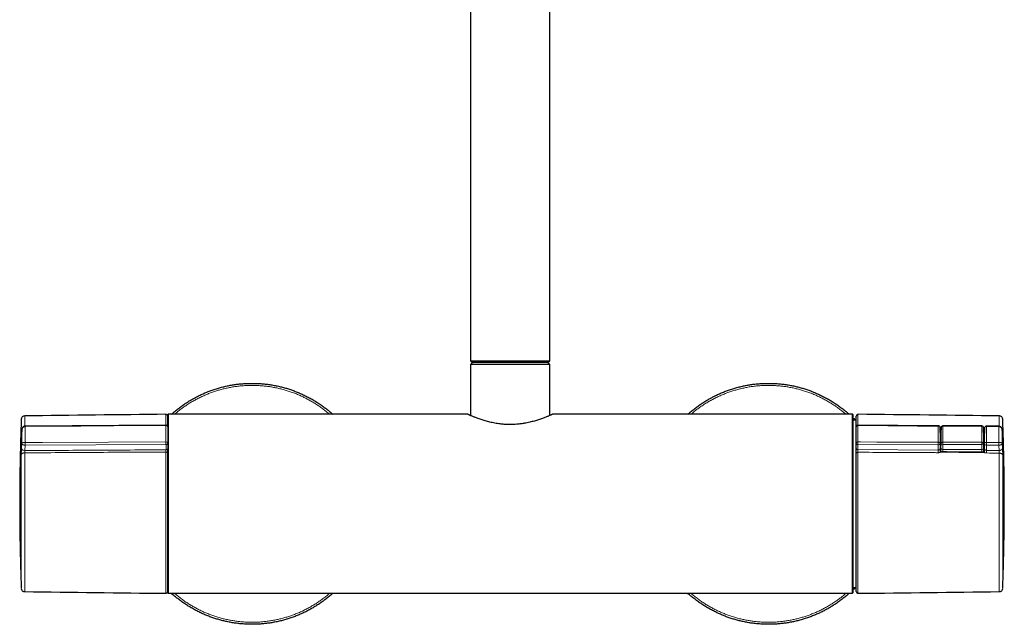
# Model space of a CAD drawing. Header units: millimetres. Extents: x 8 to 2417, y 12 to 2366.
# Tile 9 of 26: x 964 to 1250, y 961 to 1137. Entities that reach past the tile are written whole.
import ezdxf

# ---------------------------------------------------------------- set-up
doc = ezdxf.new("R2010")
doc.units = ezdxf.units.MM

msp = doc.modelspace()

# ---------------------------------------------------------------- linework, layer by layer
at = {"color": 7, "linetype": 'Continuous', "lineweight": 30}
for p, q in [((1095.05, 1156.77), (1095.05, 1037.77)), ((1118.05, 1037.77), (1118.05, 1156.77)), ((1095.05, 1037.77), (1095.55, 1037.27)), ((1095.05, 1037.77), (1118.05, 1037.77)), ((1095.55, 1037.27), (1095.05, 1036.77)), ((1095.05, 1036.77), (1095.05, 1021.91)), ((1118.05, 1036.77), (1095.05, 1036.77)), ((1117.55, 1037.27), (1095.55, 1037.27)), ((1117.55, 1037.27), (1118.05, 1037.77)), ((1118.05, 1036.77), (1117.55, 1037.27)), ((1118.05, 1021.91), (1118.05, 1036.77)), ((1007.2, 1022.27), (1007.1, 1022.17)), ((1007.1, 1018.67), (1007.1, 1022.17)), ((1094.26, 1022.27), (1007.2, 1022.27)), ((1007.2, 1022.27), (1007.2, 970.27)), ((1206, 1022.27), (1118.84, 1022.27)), ((1206.1, 1022.17), (1206, 1022.27)), ((1206, 970.27), (1206, 1022.27)), ((1206.1, 1022.17), (1206.1, 970.37)), ((1207.1, 1018.67), (1207.1, 1021.76)), ((965.69, 1018.81), (965.66, 1018.81)), ((1006.59, 1019.15), (965.69, 1018.81)), ((1007.1, 1018.63), (1007.1, 1013.93)), ((1207.1, 1020.57), (1206.1, 1020.59)), ((1207.1, 1013.93), (1207.1, 1018.63)), ((1230.89, 1018.95), (1207.6, 1019.15)), ((1231.5, 1017.04), (1231.48, 1018.36)), ((1231.72, 1018.41), (1231.7, 1017.01)), ((1243.58, 1018.9), (1232.22, 1018.9)), ((1244.1, 1017.01), (1244.08, 1018.41)), ((1244.32, 1018.24), (1244.3, 1016.91)), ((1248.51, 1018.81), (1244.93, 1018.84)), ((1248.54, 1018.81), (1248.51, 1018.81)), ((964.69, 1017.74), (964.61, 1016.43)), ((1231.52, 1011.97), (1231.52, 1015.66)), ((1231.7, 1017.01), (1231.7, 1017.01)), ((1231.7, 1012.41), (1231.7, 1017.01)), ((1244.1, 1017.01), (1244.1, 1017.01)), ((1244.1, 1017.01), (1244.1, 1012.41)), ((1244.29, 1015.66), (1244.29, 1011.84)), ((1007.1, 1013.8), (1007.1, 1012.29)), ((1207.1, 1012.35), (1207.1, 1013.8)), ((1007.1, 970.37), (1007.1, 1011.85)), ((1207.1, 970.77), (1207.1, 1010.95)), ((1231.5, 1012.25), (1231.5, 1012.24)), ((1231.7, 1011.48), (1231.7, 1012.41)), ((1244.1, 1012.41), (1244.1, 1011.36)), ((1244.3, 1012.08), (1244.3, 1012.1)), ((1007.1, 970.37), (1007.2, 970.27)), ((1007.2, 970.27), (1206, 970.27)), ((1206, 970.27), (1206.1, 970.37)), ((1206.1, 971.94), (1207.1, 971.96))]:
    msp.add_line(p, q, dxfattribs=at)
at = {"color": 252, "linetype": 'Continuous', "lineweight": 0}
for p, q in [((965.55, 1021.78), (965.55, 1018.8)), ((1006.59, 1019.15), (1006.59, 1022.26)), ((1207.6, 1022.26), (1207.6, 1019.15)), ((1248.65, 1018.8), (1248.65, 1021.78)), ((964.56, 1016.26), (964.56, 1020.82)), ((965.69, 1018.68), (965.67, 1018.68)), ((965.67, 1018.68), (965.67, 1014.1)), ((1006.59, 1014.24), (1006.59, 1019.02)), ((1207.6, 1019.02), (1207.6, 1014.24)), ((1232.22, 1018.9), (1232.22, 1018.8)), ((1243.58, 1018.8), (1232.22, 1018.8)), ((1243.58, 1018.9), (1243.58, 1018.8)), ((1248.52, 1018.68), (1248.51, 1018.68)), ((1248.52, 1014.1), (1248.52, 1018.68)), ((1249.63, 1020.82), (1249.63, 1016.31)), ((964.68, 1017.7), (964.61, 1016.41)), ((964.61, 1016.41), (964.61, 1016.43)), ((964.68, 1013.77), (964.68, 1017.7)), ((1231.52, 1015.66), (1231.5, 1016.99)), ((1231.69, 1017.11), (1231.7, 1017.1)), ((1244.09, 1017), (1244.14, 1016.99)), ((1244.3, 1016.83), (1244.29, 1015.66)), ((1249.51, 1017.7), (1249.51, 1013.77)), ((1249.58, 1016.46), (1249.51, 1017.7)), ((1249.58, 1016.49), (1249.58, 1016.46)), ((964.61, 1012.43), (964.68, 1013.77)), ((965.69, 1013.31), (965.61, 1011.71)), ((965.69, 1013.31), (965.65, 1013.31)), ((965.67, 1014.1), (965.69, 1014.1)), ((1006.6, 1013.46), (965.69, 1013.31)), ((1006.6, 1011.94), (1006.6, 1013.46)), ((1230.89, 1013.37), (1207.6, 1013.46)), ((1207.6, 1013.46), (1207.6, 1012)), ((1230.9, 1011.88), (1230.89, 1013.37)), ((1231.48, 1013.79), (1231.5, 1012.43)), ((1231.7, 1012.41), (1231.72, 1013.84)), ((1232.22, 1013.48), (1232.2, 1012.06)), ((1232.22, 1014.14), (1232.22, 1013.48)), ((1232.22, 1014.14), (1243.58, 1014.14)), ((1243.58, 1013.48), (1232.22, 1013.48)), ((1243.58, 1014.14), (1243.58, 1013.48)), ((1243.6, 1012.06), (1243.58, 1013.48)), ((1244.08, 1013.84), (1244.1, 1012.41)), ((1244.3, 1012.36), (1244.32, 1013.74)), ((1244.92, 1013.32), (1244.9, 1011.8)), ((1248.5, 1013.31), (1244.92, 1013.32)), ((1248.54, 1013.31), (1248.5, 1013.31)), ((1248.59, 1011.77), (1248.5, 1013.31)), ((1248.51, 1014.1), (1248.52, 1014.1)), ((1249.51, 1013.77), (1249.58, 1012.49)), ((964.56, 971.72), (964.56, 1010.51)), ((965.55, 1011.07), (965.55, 970.75)), ((1006.59, 970.27), (1006.59, 1011.31)), ((1207.6, 1012), (1230.9, 1011.88)), ((1207.6, 1011.24), (1207.6, 970.27)), ((1231.7, 1012.41), (1231.7, 1012.41)), ((1243.6, 1012.06), (1232.2, 1012.06)), ((1232.2, 1012.06), (1232.2, 1012.06)), ((1232.2, 1012.06), (1232.2, 1011.34)), ((1243.6, 1012.06), (1243.6, 1012.06)), ((1243.6, 1011.24), (1243.6, 1012.06)), ((1244.1, 1012.41), (1244.1, 1012.41)), ((1244.3, 1012.07), (1244.3, 1012.1)), ((1244.9, 1011.8), (1248.59, 1011.77)), ((1248.65, 970.75), (1248.65, 1011.01)), ((1249.63, 1010.45), (1249.63, 971.72))]:
    msp.add_line(p, q, dxfattribs=at)
at = {"color": 252, "linetype": 'Continuous', "lineweight": 0, "flags": 128}
for points in [[(1006.59, 1019.02), (1005.9, 1019.01), (1001.1, 1018.97), (981.9, 1018.81), (965.69, 1018.68)], [(1230.89, 1018.82), (1229.69, 1018.83), (1224.89, 1018.87), (1207.6, 1019.02)], [(1248.51, 1018.68), (1248.28, 1018.68), (1244.93, 1018.71)], [(1244.14, 1016.99), (1244.11, 1016.96), (1244.1, 1016.94)], [(965.69, 1014.1), (965.92, 1014.1), (970.72, 1014.12), (989.92, 1014.19), (1006.59, 1014.24)], [(1006.59, 1014.24), (1006.69, 1014.24), (1006.79, 1014.22), (1006.87, 1014.19), (1006.95, 1014.15), (1007.01, 1014.11), (1007.06, 1014.05), (1007.09, 1014), (1007.1, 1013.93)], [(1207.6, 1014.24), (1207.5, 1014.24), (1207.41, 1014.22), (1207.32, 1014.19), (1207.25, 1014.15), (1207.18, 1014.11), (1207.14, 1014.05), (1207.11, 1014), (1207.1, 1013.93)], [(1207.6, 1014.24), (1208.3, 1014.24), (1213.1, 1014.22), (1230.89, 1014.16)], [(1230.89, 1014.16), (1230.99, 1014.16), (1231.09, 1014.14), (1231.19, 1014.11), (1231.27, 1014.07), (1231.34, 1014.03), (1231.4, 1013.98), (1231.45, 1013.92), (1231.47, 1013.86), (1231.48, 1013.79)], [(1231.72, 1013.84), (1231.73, 1013.9), (1231.75, 1013.95), (1231.8, 1014.01), (1231.86, 1014.05), (1231.94, 1014.09), (1232.03, 1014.12), (1232.12, 1014.14), (1232.22, 1014.14)], [(1243.58, 1014.14), (1243.68, 1014.14), (1243.77, 1014.12), (1243.86, 1014.09), (1243.93, 1014.05), (1244, 1014.01), (1244.04, 1013.95), (1244.07, 1013.9), (1244.08, 1013.84)], [(1244.32, 1013.74), (1244.33, 1013.81), (1244.36, 1013.87), (1244.4, 1013.93), (1244.47, 1013.98), (1244.54, 1014.03), (1244.63, 1014.06), (1244.72, 1014.09), (1244.82, 1014.11), (1244.93, 1014.11)], [(1244.93, 1014.11), (1246.13, 1014.11), (1248.51, 1014.1)], [(964.56, 1010.51), (964.57, 1010.59), (964.6, 1010.66), (964.65, 1010.73), (964.71, 1010.79), (964.78, 1010.85), (964.86, 1010.91), (964.96, 1010.95), (965.06, 1011), (965.18, 1011.03), (965.3, 1011.05), (965.42, 1011.07), (965.55, 1011.07)], [(1007.1, 1011.02), (1007.09, 1011.07), (1007.06, 1011.13), (1007.01, 1011.18), (1006.95, 1011.22), (1006.87, 1011.26), (1006.79, 1011.29), (1006.69, 1011.3), (1006.59, 1011.31)], [(1207.1, 1010.95), (1207.11, 1011.01), (1207.14, 1011.06), (1207.18, 1011.11), (1207.25, 1011.16), (1207.32, 1011.19), (1207.41, 1011.22), (1207.5, 1011.24), (1207.6, 1011.24)], [(1231.78, 1011.42), (1231.77, 1011.42), (1231.76, 1011.42), (1231.74, 1011.41), (1231.72, 1011.39), (1231.69, 1011.36)], [(1244.14, 1011.26), (1244.11, 1011.28), (1244.09, 1011.3), (1244.07, 1011.32), (1244.05, 1011.32), (1244.04, 1011.32)], [(1249.63, 1010.45), (1249.62, 1010.52), (1249.59, 1010.59), (1249.55, 1010.66), (1249.49, 1010.73), (1249.42, 1010.79), (1249.33, 1010.84), (1249.24, 1010.89), (1249.13, 1010.93), (1249.02, 1010.96), (1248.9, 1010.99), (1248.78, 1011), (1248.65, 1011.01)]]:
    msp.add_lwpolyline(points, dxfattribs=at)
at = {"color": 7, "linetype": 'Continuous', "lineweight": 30}
for centre, radius, start, end in [((965.56, 1020.78), 1, 90.7875, 177.8371), ((1106.43, -9227.25), 10250, 90.558067, 90.787524), ((1006.6, 1021.76), 0.5, 0, 90.5581), ((1207.6, 1021.76), 0.5, 89.4419, 180), ((1107.77, -9227.25), 10250, 89.212476, 89.441933), ((1248.64, 1020.78), 1, 2.1629, 89.2125), ((1006.6, 1018.65), 0.5, 360, 90.481), ((1207.6, 1018.65), 0.5, 89.5245, 180.0007), ((1230.88, 1018.35), 0.6, 0.7196, 89.5242), ((1232.22, 1018.4), 0.5, 90, 179.2867), ((1243.58, 1018.4), 0.5, 0.7133, 90), ((1244.92, 1018.24), 0.6, 89.5241, 179.2803), ((1244.2, 1018.73), 4.3, 359.242, 0.9792), ((965.56, 971.75), 1, 182.1629, 269.2125), ((1106.43, 11219.79), 10250, 269.212476, 269.441933), ((1006.6, 970.77), 0.5, 269.4419, 0), ((1207.6, 970.77), 0.5, 180, 270.5581), ((1107.77, 11219.79), 10250, 270.558067, 270.787524), ((1248.64, 971.75), 1, 270.7875, 357.8371)]:
    msp.add_arc(centre, radius, start, end, dxfattribs=at)
at = {"color": 252, "linetype": 'Continuous', "lineweight": 0}
for centre, radius, start, end in [((965.11, 1018.68), 0.568, 359.8028, 13.0493), ((969.99, 1018.73), 4.3, 179.0186, 180.7593), ((1006.65, 1018.56), 0.457, 7.7891, 96.4598), ((1207.55, 1018.56), 0.457, 83.5402, 172.2109), ((1226.62, 1018.88), 4.27, 359.2405, 0.9831), ((1230.94, 1018.28), 0.545, 7.9887, 95.8126), ((1232.17, 1018.34), 0.457, 84.0346, 171.6316), ((1243.63, 1018.34), 0.457, 8.3684, 95.9654), ((1244.87, 1018.16), 0.553, 83.8984, 171.2788), ((1240.63, 1018.76), 4.29, 359.2412, 0.9808), ((1249.09, 1018.68), 0.568, 166.9528, 180.196), ((965.25, 1016.23), 0.684, 157.5274, 177.1963), ((1248.95, 1016.27), 0.687, 2.7944, 22.3263), ((981.07, 1013.3), 15.42, 177.0377, 179.9721), ((1027.19, 1013.95), 61.5, 179.8596, 180.5959), ((1006.66, 1013.9), 0.446, 261.4989, 347.886), ((1207.53, 1013.9), 0.446, 192.114, 278.5011), ((1169.36, 1014.01), 61.53, 359.4044, 0.1397), ((1230.96, 1013.91), 0.541, 262.6625, 347.5754), ((1232.16, 1013.93), 0.449, 191.7338, 277.7374), ((1243.64, 1013.93), 0.449, 262.2626, 348.2662), ((1244.84, 1013.85), 0.535, 191.693, 278.4451), ((1183.42, 1013.96), 61.51, 359.4041, 0.1403), ((1187.01, 1013.95), 61.5, 359.4041, 0.1404), ((1233.12, 1013.3), 15.42, 0.0279, 2.9623), ((1248.68, 1012.68), 0.92, 263.948, 347.7315), ((965.51, 1012.62), 0.92, 192.2695, 276.0519), ((1006.66, 1012.38), 0.446, 261.4989, 347.886), ((1207.53, 1012.44), 0.446, 192.114, 278.5011), ((1279.69, 1011.18), 48.79, 179.168, 180.0641), ((1231.48, 1012.26), 0.0228, 303.7694, 353.5304), ((1230.81, 1011.29), 1.3, 358.6374, 2.3106), ((1242.5, 1011.18), 1.2, 358.5156, 2.5167), ((1244.33, 1012.1), 0.0323, 194.3804, 253.0312), ((1289.59, 1011.07), 44.69, 179.0653, 180.044)]:
    msp.add_arc(centre, radius, start, end, dxfattribs=at)
for centre, major_axis, ratio, start_param, end_param in [((1231.73, 996.27), (-0.17, 28.19), 0.006171, 0.670617, 0.900103), ((1231.47, 996.1), (0.18, 28.5), 0.006171, 5.384155, 5.611495), ((1231.97, 996.1), (0.18, 29), 0.006064, 5.384154, 5.611494), ((1243.83, 996.1), (-0.18, 29), 0.006064, 0.671691, 0.899031), ((1244.33, 996.1), (-0.18, 28.5), 0.006171, 0.67169, 0.89903), ((1244.08, 996.27), (0.17, 28.07), 0.006171, 5.38428, 5.61137), ((1232.2, 1012.41), (0.5, -0.003), 0.704008, 3.145937, 4.716657), ((1243.6, 1012.41), (0.5, 0.003), 0.704008, 4.708121, 6.278841)]:
    msp.add_ellipse(centre, major_axis=major_axis, ratio=ratio, start_param=start_param, end_param=end_param, dxfattribs=at)
at = {"color": 7, "linetype": 'Continuous', "lineweight": 30}
for centre, start_param, end_param in [((1232.12, 1015.66), 2.346561, 3.141593), ((1243.69, 1015.66), 0, 0.818117)]:
    msp.add_ellipse(centre, major_axis=(0.6, 0), ratio=0.70708, start_param=start_param, end_param=end_param, dxfattribs=at)
for points, knots in [([(1008.18, 1022.27), (1008.36, 1022.43), (1008.86, 1022.89), (1009.71, 1023.59), (1010.73, 1024.37), (1011.77, 1025.12), (1012.82, 1025.81), (1013.87, 1026.46), (1014.93, 1027.05), (1016, 1027.61), (1017.09, 1028.13), (1018.22, 1028.62), (1019.4, 1029.08), (1020.61, 1029.5), (1021.83, 1029.89), (1023.07, 1030.22), (1024.32, 1030.51), (1025.56, 1030.75), (1026.77, 1030.94), (1027.98, 1031.09), (1029.18, 1031.19), (1030.39, 1031.25), (1031.62, 1031.27), (1032.88, 1031.25), (1034.16, 1031.18), (1035.44, 1031.06), (1036.71, 1030.9), (1037.98, 1030.69), (1039.21, 1030.44), (1040.41, 1030.15), (1041.58, 1029.82), (1042.73, 1029.46), (1043.87, 1029.05), (1045.02, 1028.6), (1046.17, 1028.1), (1047.33, 1027.54), (1048.46, 1026.94), (1049.58, 1026.31), (1050.66, 1025.63), (1051.71, 1024.92), (1052.71, 1024.2), (1053.66, 1023.45), (1054.43, 1022.81), (1054.87, 1022.4), (1055.02, 1022.27)], [0, 0, 0, 0, 0.01445, 0.039441, 0.064432, 0.089423, 0.114414, 0.137978, 0.161541, 0.185104, 0.208668, 0.232231, 0.257222, 0.282213, 0.307204, 0.332196, 0.357187, 0.382178, 0.405741, 0.429305, 0.452868, 0.476431, 0.499994, 0.524986, 0.549977, 0.574968, 0.599959, 0.624951, 0.649942, 0.673505, 0.697068, 0.720632, 0.744195, 0.767758, 0.792749, 0.817741, 0.842732, 0.867723, 0.892714, 0.917705, 0.941269, 0.964832, 0.988395, 1, 1, 1, 1]), ([(1158.18, 1022.27), (1158.36, 1022.43), (1158.86, 1022.89), (1159.71, 1023.59), (1160.73, 1024.37), (1161.77, 1025.12), (1162.82, 1025.81), (1163.87, 1026.46), (1164.93, 1027.05), (1166, 1027.61), (1167.09, 1028.13), (1168.22, 1028.62), (1169.4, 1029.08), (1170.61, 1029.5), (1171.83, 1029.89), (1173.07, 1030.22), (1174.32, 1030.51), (1175.56, 1030.75), (1176.77, 1030.94), (1177.98, 1031.09), (1179.18, 1031.19), (1180.39, 1031.25), (1181.62, 1031.27), (1182.88, 1031.25), (1184.16, 1031.18), (1185.44, 1031.06), (1186.71, 1030.9), (1187.98, 1030.69), (1189.21, 1030.44), (1190.41, 1030.15), (1191.58, 1029.82), (1192.73, 1029.46), (1193.87, 1029.05), (1195.02, 1028.6), (1196.17, 1028.1), (1197.33, 1027.54), (1198.46, 1026.94), (1199.58, 1026.31), (1200.66, 1025.63), (1201.71, 1024.92), (1202.71, 1024.2), (1203.66, 1023.45), (1204.43, 1022.81), (1204.87, 1022.4), (1205.02, 1022.27)], [0, 0, 0, 0, 0.01445, 0.039441, 0.064432, 0.089423, 0.114414, 0.137978, 0.161541, 0.185104, 0.208668, 0.232231, 0.257222, 0.282213, 0.307204, 0.332196, 0.357187, 0.382178, 0.405741, 0.429305, 0.452868, 0.476431, 0.499994, 0.524986, 0.549977, 0.574968, 0.599959, 0.624951, 0.649942, 0.673505, 0.697068, 0.720632, 0.744195, 0.767758, 0.792749, 0.817741, 0.842732, 0.867723, 0.892714, 0.917705, 0.941269, 0.964832, 0.988395, 1, 1, 1, 1]), ([(1114.83, 1020.69), (1114.63, 1020.62), (1114.24, 1020.5), (1113.6, 1020.31), (1112.94, 1020.13), (1112.25, 1019.96), (1111.53, 1019.8), (1110.84, 1019.67), (1110.21, 1019.57), (1109.63, 1019.49), (1109.05, 1019.42), (1108.39, 1019.36), (1107.65, 1019.32), (1106.84, 1019.29), (1106.1, 1019.3), (1105.43, 1019.32), (1104.83, 1019.35), (1104.23, 1019.4), (1103.58, 1019.48), (1102.87, 1019.57), (1102.11, 1019.7), (1101.38, 1019.84), (1100.67, 1020), (1099.98, 1020.18), (1099.33, 1020.36), (1098.7, 1020.55), (1098.11, 1020.74), (1097.55, 1020.93), (1097.02, 1021.12), (1096.54, 1021.3), (1096.09, 1021.48), (1095.69, 1021.64), (1095.33, 1021.79), (1095.05, 1021.91), (1094.83, 1022.01), (1094.66, 1022.09), (1094.51, 1022.15), (1094.4, 1022.2), (1094.32, 1022.24), (1094.27, 1022.26), (1094.25, 1022.27), (1094.26, 1022.27), (1094.26, 1022.27)], [0, 0, 0, 0, 0.028362, 0.056577, 0.084736, 0.112992, 0.141391, 0.169744, 0.190909, 0.212042, 0.233201, 0.254444, 0.282892, 0.311138, 0.339242, 0.360307, 0.381433, 0.402682, 0.424041, 0.452287, 0.480407, 0.508515, 0.536707, 0.565103, 0.593508, 0.621738, 0.649937, 0.678196, 0.706629, 0.735065, 0.763357, 0.791625, 0.819979, 0.848483, 0.869779, 0.890986, 0.912164, 0.933376, 0.954689, 0.976113, 0.997389, 1, 1, 1, 1]), ([(1118.84, 1022.26), (1118.84, 1022.26), (1118.84, 1022.26), (1118.8, 1022.24), (1118.72, 1022.21), (1118.62, 1022.16), (1118.47, 1022.1), (1118.27, 1022.01), (1117.99, 1021.89), (1117.67, 1021.75), (1117.3, 1021.6), (1116.89, 1021.43), (1116.43, 1021.25), (1115.94, 1021.07), (1115.41, 1020.88), (1115.03, 1020.75), (1114.83, 1020.69)], [0, 0, 0, 0, 0.051288, 0.110696, 0.170523, 0.230112, 0.289297, 0.367868, 0.446494, 0.52551, 0.605065, 0.684254, 0.763047, 0.841709, 0.92061, 1, 1, 1, 1]), ([(1206.1, 1021.26), (1206.18, 1021.18), (1206.41, 1020.96), (1206.63, 1020.73), (1206.77, 1020.58)], [0, 0, 0, 0, 0.363171, 1, 1, 1, 1]), ([(964.56, 1020.81), (964.55, 1020.56), (964.48, 1018.69), (964.35, 1014.72), (964.21, 1008.91), (964.12, 1002.59), (964.1, 998.37), (964.1, 996.27)], [0, 0, 0, 0, 0.031218, 0.22778, 0.485191, 0.742602, 1, 1, 1, 1]), ([(965.66, 1018.8), (965.64, 1018.8), (965.58, 1018.8), (965.49, 1018.79), (965.38, 1018.76), (965.28, 1018.71), (965.19, 1018.66), (965.1, 1018.59), (965.01, 1018.52), (964.94, 1018.43), (964.87, 1018.34), (964.81, 1018.24), (964.76, 1018.12), (964.73, 1018.01), (964.7, 1017.88), (964.69, 1017.79), (964.69, 1017.74), (964.69, 1017.74)], [0, 0, 0, 0, 0.040008, 0.109099, 0.178842, 0.246428, 0.315752, 0.385343, 0.454811, 0.526404, 0.599152, 0.673537, 0.750184, 0.828916, 0.90968, 0.99246, 1, 1, 1, 1]), ([(1007.1, 1018.64), (1007.1, 1018.64), (1007.1, 1018.64), (1007.1, 1018.63), (1007.1, 1018.63)], [0, 0, 0, 0, 0.074594, 1, 1, 1, 1]), ([(1207.1, 1018.63), (1207.1, 1018.63), (1207.1, 1018.64), (1207.1, 1018.64), (1207.1, 1018.64), (1207.1, 1018.64)], [0, 0, 0, 0, 0.193319, 0.93818, 1, 1, 1, 1]), ([(1249.51, 1017.74), (1249.51, 1017.76), (1249.51, 1017.82), (1249.49, 1017.94), (1249.45, 1018.07), (1249.4, 1018.19), (1249.35, 1018.3), (1249.28, 1018.4), (1249.21, 1018.49), (1249.13, 1018.57), (1249.04, 1018.64), (1248.94, 1018.7), (1248.84, 1018.75), (1248.73, 1018.78), (1248.63, 1018.8), (1248.57, 1018.8), (1248.54, 1018.81)], [0, 0, 0, 0, 0.039192, 0.1251661, 0.2115637, 0.2978326, 0.3737147, 0.4478733, 0.5205332, 0.5918819, 0.6616783, 0.7306981, 0.8064504, 0.873671, 0.9468396, 1, 1, 1, 1]), ([(1250.1, 996.27), (1250.09, 998.28), (1250.08, 1002.3), (1250, 1008.33), (1249.85, 1014.36), (1249.72, 1018.52), (1249.64, 1020.67), (1249.63, 1020.81)], [0, 0, 0, 0, 0.24569, 0.491393, 0.737096, 0.98279, 1, 1, 1, 1]), ([(964.61, 1016.43), (964.61, 1016.4), (964.61, 1016.34), (964.6, 1016.27), (964.6, 1016.21), (964.59, 1016.16), (964.59, 1016.14), (964.59, 1016.12), (964.59, 1016.12), (964.59, 1016.12)], [0, 0, 0, 0, 0.172216, 0.354285, 0.532676, 0.684354, 0.820535, 0.937021, 1, 1, 1, 1]), ([(1231.5, 1017), (1231.5, 1017), (1231.5, 1017.01), (1231.5, 1017.03), (1231.5, 1017.04)], [0, 0, 0, 0, 0.188316, 1, 1, 1, 1]), ([(1231.5, 1017.04), (1231.5, 1017.04), (1231.5, 1017.04), (1231.5, 1017.04), (1231.5, 1017.04)], [0, 0, 0, 0, 0.365434, 1, 1, 1, 1]), ([(1231.5, 1016.98), (1231.5, 1016.98), (1231.5, 1016.98), (1231.5, 1016.99), (1231.5, 1016.99), (1231.5, 1017)], [0, 0, 0, 0, 0.141198, 0.6775, 1, 1, 1, 1]), ([(1244.3, 1016.91), (1244.3, 1016.91), (1244.3, 1016.88), (1244.3, 1016.86), (1244.3, 1016.83)], [0, 0, 0, 0, 0.02038, 1, 1, 1, 1]), ([(1244.3, 1016.84), (1244.3, 1016.84), (1244.3, 1016.84), (1244.3, 1016.84), (1244.3, 1016.84)], [0, 0, 0, 0, 0.473886, 1, 1, 1, 1]), ([(1249.58, 1016.49), (1249.56, 1016.88), (1249.54, 1017.29), (1249.52, 1017.71), (1249.52, 1017.74)], [0, 0, 0, 0, 0.934568, 1, 1, 1, 1]), ([(1249.61, 1016.15), (1249.61, 1016.15), (1249.61, 1016.15), (1249.6, 1016.16), (1249.6, 1016.18), (1249.6, 1016.21), (1249.6, 1016.26), (1249.59, 1016.32), (1249.59, 1016.4), (1249.58, 1016.46), (1249.58, 1016.49), (1249.58, 1016.49)], [0, 0, 0, 0, 0.017522, 0.111396, 0.2233, 0.353448, 0.499671, 0.658328, 0.825608, 0.998319, 1, 1, 1, 1]), ([(1007.1, 1013.93), (1007.1, 1013.93), (1007.1, 1013.92), (1007.1, 1013.9), (1007.1, 1013.86), (1007.1, 1013.83), (1007.1, 1013.81), (1007.1, 1013.8)], [0, 0, 0, 0, 0.060929, 0.295687, 0.530454, 0.765227, 1, 1, 1, 1]), ([(1207.1, 1013.8), (1207.1, 1013.8), (1207.1, 1013.82), (1207.1, 1013.84), (1207.1, 1013.87), (1207.1, 1013.91), (1207.1, 1013.92), (1207.1, 1013.93)], [0, 0, 0, 0, 0.060968, 0.295732, 0.530489, 0.765244, 1, 1, 1, 1]), ([(1007.1, 1012.29), (1007.1, 1012.25), (1007.1, 1012.16), (1007.1, 1012.02), (1007.1, 1011.86), (1007.1, 1011.69), (1007.1, 1011.52), (1007.1, 1011.35), (1007.1, 1011.18), (1007.1, 1011.07), (1007.1, 1011.02)], [0, 0, 0, 0, 0.121818, 0.243637, 0.365455, 0.487274, 0.609088, 0.730902, 0.865451, 1, 1, 1, 1]), ([(1207.1, 1010.95), (1207.1, 1011), (1207.1, 1011.11), (1207.1, 1011.28), (1207.1, 1011.47), (1207.1, 1011.65), (1207.1, 1011.84), (1207.1, 1012.02), (1207.1, 1012.2), (1207.1, 1012.3), (1207.1, 1012.35)], [0, 0, 0, 0, 0.122081, 0.244162, 0.366244, 0.488325, 0.610407, 0.73249, 0.866245, 1, 1, 1, 1]), ([(1231.78, 1011.42), (1231.77, 1011.43), (1231.75, 1011.44), (1231.71, 1011.47), (1231.66, 1011.52), (1231.62, 1011.59), (1231.59, 1011.66), (1231.56, 1011.74), (1231.54, 1011.84), (1231.52, 1011.94), (1231.51, 1012.06), (1231.5, 1012.17), (1231.5, 1012.23), (1231.5, 1012.25)], [0, 0, 0, 0, 0.028424, 0.105725, 0.18187, 0.260488, 0.342683, 0.432783, 0.534497, 0.649863, 0.776498, 0.93294, 1, 1, 1, 1]), ([(1232.11, 1011.34), (1232.11, 1011.34), (1232.07, 1011.34), (1232.01, 1011.35), (1231.93, 1011.37), (1231.85, 1011.39), (1231.8, 1011.41), (1231.78, 1011.42)], [0, 0, 0, 0, 0.025485, 0.281391, 0.535211, 0.791126, 1, 1, 1, 1]), ([(1243.7, 1011.24), (1243.16, 1011.24), (1239.3, 1011.28), (1235.44, 1011.31), (1232.11, 1011.34)], [0, 0, 0, 0, 0.1382855, 1, 1, 1, 1]), ([(1244.04, 1011.32), (1244.04, 1011.32), (1244.01, 1011.3), (1243.96, 1011.28), (1243.87, 1011.25), (1243.79, 1011.24), (1243.73, 1011.24), (1243.7, 1011.24)], [0, 0, 0, 0, 0.029407, 0.277465, 0.520545, 0.763953, 1, 1, 1, 1]), ([(1244.3, 1012.08), (1244.3, 1012.07), (1244.3, 1012.01), (1244.3, 1011.91), (1244.28, 1011.79), (1244.27, 1011.69), (1244.24, 1011.6), (1244.21, 1011.52), (1244.18, 1011.45), (1244.14, 1011.39), (1244.09, 1011.35), (1244.06, 1011.33), (1244.04, 1011.32), (1244.04, 1011.32)], [0, 0, 0, 0, 0.043062, 0.218175, 0.354788, 0.473942, 0.578592, 0.669366, 0.760541, 0.842697, 0.917318, 0.994819, 1, 1, 1, 1]), ([(1244.3, 1012.1), (1244.3, 1012.18), (1244.3, 1012.27), (1244.3, 1012.36), (1244.3, 1012.36)], [0, 0, 0, 0, 0.97962, 1, 1, 1, 1]), ([(964.1, 996.27), (964.1, 994.26), (964.11, 990.24), (964.2, 984.2), (964.34, 978.17), (964.47, 974.01), (964.56, 971.86), (964.56, 971.72)], [0, 0, 0, 0, 0.245632, 0.491275, 0.73692, 0.982555, 1, 1, 1, 1]), ([(1249.63, 971.72), (1249.64, 971.98), (1249.72, 973.84), (1249.84, 977.81), (1249.99, 983.63), (1250.08, 989.95), (1250.09, 994.16), (1250.1, 996.27)], [0, 0, 0, 0, 0.031207, 0.22777, 0.485185, 0.742598, 1, 1, 1, 1]), ([(1055.02, 970.27), (1054.84, 970.1), (1054.34, 969.65), (1053.49, 968.95), (1052.47, 968.16), (1051.43, 967.42), (1050.38, 966.72), (1049.32, 966.08), (1048.27, 965.49), (1047.2, 964.93), (1046.1, 964.41), (1044.97, 963.92), (1043.8, 963.46), (1042.59, 963.03), (1041.37, 962.65), (1040.13, 962.31), (1038.88, 962.02), (1037.64, 961.79), (1036.42, 961.59), (1035.22, 961.45), (1034.02, 961.34), (1032.81, 961.28), (1031.57, 961.26), (1030.32, 961.28), (1029.03, 961.35), (1027.76, 961.47), (1026.48, 961.63), (1025.22, 961.85), (1023.99, 962.1), (1022.79, 962.39), (1021.62, 962.71), (1020.47, 963.08), (1019.33, 963.48), (1018.18, 963.93), (1017.03, 964.44), (1015.87, 964.99), (1014.73, 965.59), (1013.62, 966.23), (1012.53, 966.91), (1011.49, 967.61), (1010.49, 968.34), (1009.54, 969.09), (1008.77, 969.73), (1008.32, 970.13), (1008.18, 970.27)], [0, 0, 0, 0, 0.01445, 0.039441, 0.064432, 0.089423, 0.114414, 0.137978, 0.161541, 0.185104, 0.208668, 0.232231, 0.257222, 0.282213, 0.307204, 0.332196, 0.357187, 0.382178, 0.405741, 0.429305, 0.452868, 0.476431, 0.499994, 0.524986, 0.549977, 0.574968, 0.599959, 0.624951, 0.649942, 0.673505, 0.697068, 0.720632, 0.744195, 0.767758, 0.792749, 0.817741, 0.842732, 0.867723, 0.892714, 0.917705, 0.941269, 0.964832, 0.988395, 1, 1, 1, 1]), ([(1205.02, 970.27), (1204.84, 970.1), (1204.34, 969.65), (1203.49, 968.95), (1202.47, 968.16), (1201.43, 967.42), (1200.38, 966.72), (1199.32, 966.08), (1198.27, 965.49), (1197.2, 964.93), (1196.1, 964.41), (1194.97, 963.92), (1193.8, 963.46), (1192.59, 963.03), (1191.37, 962.65), (1190.13, 962.31), (1188.88, 962.02), (1187.64, 961.79), (1186.42, 961.59), (1185.22, 961.45), (1184.02, 961.34), (1182.81, 961.28), (1181.57, 961.26), (1180.32, 961.28), (1179.03, 961.35), (1177.76, 961.47), (1176.48, 961.63), (1175.22, 961.85), (1173.99, 962.1), (1172.79, 962.39), (1171.62, 962.71), (1170.47, 963.08), (1169.33, 963.48), (1168.18, 963.93), (1167.03, 964.44), (1165.87, 964.99), (1164.73, 965.59), (1163.62, 966.23), (1162.53, 966.91), (1161.49, 967.61), (1160.49, 968.34), (1159.54, 969.09), (1158.77, 969.73), (1158.32, 970.13), (1158.18, 970.27)], [0, 0, 0, 0, 0.01445, 0.039441, 0.064432, 0.089423, 0.114414, 0.137978, 0.161541, 0.185104, 0.208668, 0.232231, 0.257222, 0.282213, 0.307204, 0.332196, 0.357187, 0.382178, 0.405741, 0.429305, 0.452868, 0.476431, 0.499994, 0.524986, 0.549977, 0.574968, 0.599959, 0.624951, 0.649942, 0.673505, 0.697068, 0.720632, 0.744195, 0.767758, 0.792749, 0.817741, 0.842732, 0.867723, 0.892714, 0.917705, 0.941269, 0.964832, 0.988395, 1, 1, 1, 1]), ([(1206.77, 971.96), (1206.63, 971.81), (1206.41, 971.58), (1206.18, 971.36), (1206.1, 971.28)], [0, 0, 0, 0, 0.6373049, 1, 1, 1, 1])]:
    msp.add_open_spline(points, degree=3, knots=knots, dxfattribs=at)
at = {"color": 252, "linetype": 'Continuous', "lineweight": 0}
for points, knots in [([(1054.12, 1022.27), (1054.11, 1022.28), (1053.78, 1022.58), (1053.11, 1023.12), (1052.11, 1023.89), (1051.09, 1024.62), (1050.06, 1025.31), (1049.02, 1025.94), (1047.98, 1026.52), (1046.93, 1027.07), (1045.86, 1027.58), (1044.74, 1028.07), (1043.59, 1028.52), (1042.4, 1028.94), (1041.2, 1029.31), (1039.98, 1029.64), (1038.75, 1029.92), (1037.54, 1030.16), (1036.34, 1030.35), (1035.16, 1030.49), (1033.97, 1030.59), (1032.79, 1030.66), (1031.57, 1030.68), (1030.34, 1030.65), (1029.08, 1030.58), (1027.82, 1030.47), (1026.57, 1030.31), (1025.33, 1030.1), (1024.12, 1029.85), (1022.94, 1029.57), (1021.79, 1029.25), (1020.66, 1028.89), (1019.54, 1028.49), (1018.41, 1028.05), (1017.27, 1027.55), (1016.14, 1027.01), (1015.02, 1026.42), (1013.93, 1025.79), (1012.86, 1025.13), (1011.83, 1024.43), (1010.85, 1023.72), (1009.94, 1023), (1009.35, 1022.51), (1009.07, 1022.27)], [0, 0, 0, 0, 0.001284, 0.026954, 0.052623, 0.078292, 0.103961, 0.128164, 0.152367, 0.176569, 0.200772, 0.224974, 0.250644, 0.276313, 0.301982, 0.327651, 0.353321, 0.37899, 0.403192, 0.427395, 0.451598, 0.4758, 0.500003, 0.525672, 0.551341, 0.577011, 0.60268, 0.628349, 0.654018, 0.678221, 0.702424, 0.726626, 0.750829, 0.775031, 0.800701, 0.82637, 0.852039, 0.877709, 0.903378, 0.929047, 0.95325, 0.977452, 1, 1, 1, 1]), ([(1204.12, 1022.27), (1204.11, 1022.28), (1203.78, 1022.58), (1203.11, 1023.12), (1202.11, 1023.89), (1201.09, 1024.62), (1200.06, 1025.31), (1199.02, 1025.94), (1197.98, 1026.52), (1196.93, 1027.07), (1195.86, 1027.58), (1194.74, 1028.07), (1193.59, 1028.52), (1192.4, 1028.94), (1191.2, 1029.31), (1189.98, 1029.64), (1188.75, 1029.92), (1187.54, 1030.16), (1186.34, 1030.35), (1185.16, 1030.49), (1183.97, 1030.59), (1182.79, 1030.66), (1181.57, 1030.68), (1180.34, 1030.65), (1179.08, 1030.58), (1177.82, 1030.47), (1176.57, 1030.31), (1175.33, 1030.1), (1174.12, 1029.85), (1172.94, 1029.57), (1171.79, 1029.25), (1170.66, 1028.89), (1169.54, 1028.49), (1168.41, 1028.05), (1167.27, 1027.55), (1166.14, 1027.01), (1165.02, 1026.42), (1163.93, 1025.79), (1162.86, 1025.13), (1161.83, 1024.43), (1160.85, 1023.72), (1159.94, 1023), (1159.35, 1022.51), (1159.07, 1022.27)], [0, 0, 0, 0, 0.0012843, 0.0269535, 0.0526228, 0.078292, 0.1039613, 0.1281639, 0.1523665, 0.1765691, 0.2007717, 0.2249743, 0.2506436, 0.2763128, 0.3019821, 0.3276514, 0.3533206, 0.3789899, 0.4031925, 0.4273951, 0.4515977, 0.4758003, 0.5000029, 0.5256721, 0.5513414, 0.5770107, 0.6026799, 0.6283492, 0.6540185, 0.6782211, 0.7024237, 0.7266263, 0.7508289, 0.7750315, 0.8007007, 0.82637, 0.8520392, 0.8777085, 0.9033778, 0.929047, 0.9532496, 0.9774522, 1, 1, 1, 1]), ([(965.67, 1018.68), (965.62, 1018.67), (965.51, 1018.67), (965.37, 1018.62), (965.23, 1018.57), (965.11, 1018.49), (964.98, 1018.38), (964.86, 1018.25), (964.77, 1018.08), (964.71, 1017.9), (964.69, 1017.77), (964.68, 1017.71), (964.68, 1017.7)], [0, 0, 0, 0, 0.112495, 0.199095, 0.287489, 0.387029, 0.489085, 0.610739, 0.736541, 0.86404, 0.995893, 1, 1, 1, 1]), ([(1006.59, 1019.02), (1006.59, 1019.04), (1006.59, 1019.08), (1006.59, 1019.12), (1006.59, 1019.14), (1006.59, 1019.15), (1006.59, 1019.15)], [0, 0, 0, 0, 0.248629, 0.504469, 0.753098, 1, 1, 1, 1]), ([(1207.6, 1019.14), (1207.6, 1019.15), (1207.6, 1019.15), (1207.6, 1019.13), (1207.6, 1019.1), (1207.6, 1019.06), (1207.6, 1019.03), (1207.6, 1019.02)], [0, 0, 0, 0, 0.109285, 0.365114, 0.613725, 0.869546, 1, 1, 1, 1]), ([(1230.89, 1014.16), (1230.89, 1014.47), (1230.89, 1015.09), (1230.89, 1015.98), (1230.89, 1016.85), (1230.89, 1017.67), (1230.89, 1018.33), (1230.89, 1018.7), (1230.89, 1018.82)], [0, 0, 0, 0, 0.181679, 0.363516, 0.545354, 0.728473, 0.911592, 1, 1, 1, 1]), ([(1244.93, 1018.71), (1244.93, 1018.45), (1244.93, 1017.92), (1244.93, 1017.06), (1244.93, 1016.28), (1244.93, 1015.64), (1244.93, 1015.14), (1244.93, 1014.63), (1244.93, 1014.29), (1244.93, 1014.11)], [0, 0, 0, 0, 0.1843505, 0.3871638, 0.5904089, 0.6926959, 0.7949829, 0.8974914, 1, 1, 1, 1]), ([(1248.52, 1018.68), (1248.58, 1018.67), (1248.69, 1018.67), (1248.83, 1018.62), (1248.96, 1018.57), (1249.09, 1018.49), (1249.22, 1018.38), (1249.33, 1018.25), (1249.43, 1018.08), (1249.49, 1017.9), (1249.51, 1017.77), (1249.51, 1017.71), (1249.51, 1017.7)], [0, 0, 0, 0, 0.1124948, 0.1990952, 0.2874887, 0.3870288, 0.489085, 0.6107387, 0.7365407, 0.86404, 0.9958932, 1, 1, 1, 1]), ([(964.61, 1016.41), (964.61, 1016.34), (964.6, 1016.22), (964.59, 1016.1), (964.58, 1016.01), (964.57, 1015.98), (964.57, 1015.99), (964.56, 1016.04), (964.56, 1016.12), (964.56, 1016.22), (964.56, 1016.26)], [0, 0, 0, 0, 0.133184, 0.271179, 0.390967, 0.514217, 0.633928, 0.757105, 0.876816, 1, 1, 1, 1]), ([(964.68, 1017.7), (964.68, 1017.71), (964.68, 1017.72), (964.69, 1017.73), (964.69, 1017.74)], [0, 0, 0, 0, 0.174921, 1, 1, 1, 1]), ([(1231.5, 1017.19), (1231.51, 1017.19), (1231.58, 1017.17), (1231.64, 1017.14), (1231.69, 1017.11)], [0, 0, 0, 0, 0.100074, 1, 1, 1, 1]), ([(1231.5, 1017.05), (1231.51, 1017.05), (1231.53, 1017.06), (1231.58, 1017.07), (1231.63, 1017.09), (1231.68, 1017.1), (1231.69, 1017.11)], [0, 0, 0, 0, 0.298327, 0.408318, 0.885594, 1, 1, 1, 1]), ([(1231.5, 1016.99), (1231.5, 1017.01), (1231.5, 1017.02), (1231.5, 1017.04), (1231.5, 1017.04)], [0, 0, 0, 0, 0.969222, 1, 1, 1, 1]), ([(1231.7, 1016.8), (1231.69, 1016.8), (1231.66, 1016.79), (1231.62, 1016.79), (1231.58, 1016.79), (1231.55, 1016.81), (1231.52, 1016.85), (1231.51, 1016.91), (1231.5, 1016.96), (1231.5, 1016.99)], [0, 0, 0, 0, 0.057237, 0.155436, 0.256753, 0.390157, 0.52618, 0.761961, 1, 1, 1, 1]), ([(1244.3, 1016.83), (1244.3, 1016.81), (1244.3, 1016.76), (1244.28, 1016.7), (1244.25, 1016.67), (1244.22, 1016.66), (1244.18, 1016.66), (1244.14, 1016.67), (1244.11, 1016.68), (1244.1, 1016.68)], [0, 0, 0, 0, 0.2343211, 0.4701421, 0.6079984, 0.7486477, 0.8419068, 0.9378112, 1, 1, 1, 1]), ([(1244.14, 1016.99), (1244.14, 1016.99), (1244.2, 1017.01), (1244.26, 1017.03), (1244.31, 1017.05)], [0, 0, 0, 0, 0.131987, 1, 1, 1, 1]), ([(1244.14, 1016.99), (1244.17, 1016.98), (1244.21, 1016.96), (1244.27, 1016.94), (1244.29, 1016.93), (1244.3, 1016.93), (1244.3, 1016.93)], [0, 0, 0, 0, 0.5100992, 0.6266103, 0.9362309, 1, 1, 1, 1]), ([(1249.51, 1017.74), (1249.51, 1017.73), (1249.51, 1017.72), (1249.51, 1017.71), (1249.51, 1017.7)], [0, 0, 0, 0, 0.827075, 1, 1, 1, 1]), ([(1249.63, 1016.31), (1249.63, 1016.26), (1249.63, 1016.15), (1249.63, 1016.06), (1249.63, 1016.01), (1249.62, 1016.01), (1249.61, 1016.06), (1249.6, 1016.15), (1249.59, 1016.28), (1249.59, 1016.4), (1249.58, 1016.46)], [0, 0, 0, 0, 0.131593, 0.267827, 0.388078, 0.511828, 0.632192, 0.756054, 0.876288, 1, 1, 1, 1]), ([(965.67, 1014.1), (965.62, 1014.1), (965.51, 1014.1), (965.37, 1014.09), (965.23, 1014.07), (965.11, 1014.04), (964.98, 1014.01), (964.86, 1013.96), (964.77, 1013.91), (964.71, 1013.85), (964.69, 1013.8), (964.68, 1013.78), (964.68, 1013.77)], [0, 0, 0, 0, 0.112495, 0.199095, 0.287489, 0.387029, 0.489085, 0.610739, 0.736541, 0.86404, 0.995893, 1, 1, 1, 1]), ([(965.65, 1013.31), (965.59, 1013.31), (965.49, 1013.32), (965.35, 1013.34), (965.22, 1013.37), (965.09, 1013.41), (964.96, 1013.46), (964.85, 1013.53), (964.76, 1013.6), (964.7, 1013.69), (964.69, 1013.74), (964.68, 1013.77), (964.68, 1013.77)], [0, 0, 0, 0, 0.1125463, 0.1991694, 0.2875804, 0.387103, 0.4891416, 0.6107463, 0.7365095, 0.8640181, 0.9958908, 1, 1, 1, 1]), ([(1006.6, 1013.46), (1006.6, 1013.48), (1006.6, 1013.53), (1006.6, 1013.62), (1006.59, 1013.72), (1006.59, 1013.82), (1006.59, 1013.92), (1006.59, 1014.02), (1006.59, 1014.11), (1006.59, 1014.19), (1006.59, 1014.23), (1006.59, 1014.24)], [0, 0, 0, 0, 0.115732, 0.23482, 0.350553, 0.469643, 0.585375, 0.704462, 0.82019, 0.939274, 1, 1, 1, 1]), ([(1207.6, 1014.24), (1207.6, 1014.22), (1207.6, 1014.16), (1207.6, 1014.07), (1207.6, 1013.97), (1207.6, 1013.87), (1207.6, 1013.77), (1207.6, 1013.67), (1207.6, 1013.58), (1207.6, 1013.51), (1207.6, 1013.47), (1207.6, 1013.46)], [0, 0, 0, 0, 0.1157266, 0.2348091, 0.3505355, 0.4696177, 0.5853436, 0.7044252, 0.8201528, 0.9392364, 1, 1, 1, 1]), ([(1248.52, 1014.1), (1248.58, 1014.1), (1248.69, 1014.1), (1248.83, 1014.09), (1248.96, 1014.07), (1249.09, 1014.04), (1249.22, 1014.01), (1249.33, 1013.96), (1249.43, 1013.91), (1249.49, 1013.85), (1249.51, 1013.8), (1249.51, 1013.78), (1249.51, 1013.77)], [0, 0, 0, 0, 0.112495, 0.199095, 0.287489, 0.387029, 0.489085, 0.610739, 0.736541, 0.86404, 0.995893, 1, 1, 1, 1]), ([(1249.51, 1013.77), (1249.51, 1013.77), (1249.51, 1013.75), (1249.5, 1013.69), (1249.44, 1013.61), (1249.35, 1013.53), (1249.24, 1013.47), (1249.11, 1013.41), (1248.98, 1013.37), (1248.85, 1013.35), (1248.71, 1013.32), (1248.6, 1013.31), (1248.54, 1013.31)], [0, 0, 0, 0, 0.004109, 0.131638, 0.263491, 0.385137, 0.510858, 0.610403, 0.712419, 0.799052, 0.887454, 1, 1, 1, 1]), ([(1249.58, 1012.49), (1249.59, 1012.41), (1249.59, 1012.26), (1249.6, 1012.01), (1249.61, 1011.74), (1249.62, 1011.47), (1249.63, 1011.2), (1249.63, 1010.94), (1249.63, 1010.68), (1249.63, 1010.53), (1249.63, 1010.45)], [0, 0, 0, 0, 0.132389, 0.269482, 0.389549, 0.513087, 0.633076, 0.75654, 0.87653, 1, 1, 1, 1]), ([(964.56, 1010.51), (964.56, 1010.59), (964.56, 1010.75), (964.57, 1011.01), (964.57, 1011.27), (964.58, 1011.52), (964.58, 1011.77), (964.59, 1012.01), (964.6, 1012.24), (964.61, 1012.36), (964.61, 1012.43)], [0, 0, 0, 0, 0.132371, 0.269492, 0.389464, 0.512926, 0.633009, 0.756583, 0.876558, 1, 1, 1, 1]), ([(965.61, 1011.71), (965.6, 1011.67), (965.58, 1011.58), (965.56, 1011.41), (965.55, 1011.26), (965.55, 1011.15), (965.55, 1011.1), (965.55, 1011.07)], [0, 0, 0, 0, 0.244594, 0.488401, 0.731076, 0.86554, 1, 1, 1, 1]), ([(1006.59, 1011.31), (999.68, 1011.27), (986, 1011.21), (972.31, 1011.12), (965.55, 1011.07)], [0, 0, 0, 0, 0.505425, 1, 1, 1, 1]), ([(965.61, 1011.71), (972.35, 1011.76), (986.02, 1011.85), (999.68, 1011.91), (1006.6, 1011.94)], [0, 0, 0, 0, 0.493704, 1, 1, 1, 1]), ([(1006.59, 1011.31), (1006.59, 1011.33), (1006.59, 1011.39), (1006.59, 1011.5), (1006.59, 1011.64), (1006.59, 1011.81), (1006.6, 1011.9), (1006.6, 1011.94)], [0, 0, 0, 0, 0.132539, 0.269791, 0.513178, 0.756583, 1, 1, 1, 1]), ([(1207.6, 1012), (1207.6, 1011.98), (1207.6, 1011.92), (1207.6, 1011.82), (1207.6, 1011.72), (1207.6, 1011.62), (1207.6, 1011.52), (1207.6, 1011.42), (1207.6, 1011.33), (1207.6, 1011.27), (1207.6, 1011.24)], [0, 0, 0, 0, 0.131466, 0.267527, 0.387865, 0.511693, 0.632025, 0.755848, 0.876179, 1, 1, 1, 1]), ([(1230.9, 1011.12), (1230.5, 1011.12), (1228.5, 1011.14), (1220.73, 1011.18), (1213.37, 1011.21), (1207.6, 1011.24)], [0, 0, 0, 0, 0.051508, 0.25754, 1, 1, 1, 1]), ([(1230.9, 1011.88), (1230.94, 1011.89), (1231, 1011.89), (1231.1, 1011.91), (1231.19, 1011.95), (1231.27, 1012), (1231.35, 1012.06), (1231.41, 1012.13), (1231.46, 1012.22), (1231.49, 1012.32), (1231.5, 1012.39), (1231.5, 1012.43)], [0, 0, 0, 0, 0.102223, 0.20774, 0.310724, 0.416852, 0.521871, 0.629848, 0.737439, 0.847939, 1, 1, 1, 1]), ([(1231.69, 1011.36), (1231.67, 1011.35), (1231.61, 1011.3), (1231.47, 1011.23), (1231.29, 1011.17), (1231.1, 1011.13), (1230.97, 1011.12), (1230.9, 1011.12)], [0, 0, 0, 0, 0.0833393, 0.3087967, 0.5405439, 0.7671095, 1, 1, 1, 1]), ([(1231.69, 1011.36), (1231.66, 1011.38), (1231.61, 1011.4), (1231.56, 1011.46), (1231.53, 1011.5), (1231.49, 1011.58), (1231.46, 1011.68), (1231.45, 1011.83), (1231.47, 1012.01), (1231.48, 1012.16), (1231.49, 1012.24)], [0, 0, 0, 0, 0.12705, 0.156051, 0.233352, 0.310753, 0.42392, 0.537564, 0.7686, 1, 1, 1, 1]), ([(1231.49, 1012.24), (1231.5, 1012.28), (1231.5, 1012.33), (1231.5, 1012.39), (1231.5, 1012.42), (1231.5, 1012.43), (1231.5, 1012.43)], [0, 0, 0, 0, 0.619118, 0.844242, 0.973832, 1, 1, 1, 1]), ([(1231.5, 1012.43), (1231.5, 1012.43), (1231.5, 1012.37), (1231.5, 1012.31), (1231.5, 1012.25)], [0, 0, 0, 0, 0.030778, 1, 1, 1, 1]), ([(1232.11, 1011.26), (1232.05, 1011.26), (1231.95, 1011.27), (1231.81, 1011.31), (1231.73, 1011.34), (1231.69, 1011.36)], [0, 0, 0, 0, 0.390989, 0.691109, 1, 1, 1, 1]), ([(1243.7, 1011.15), (1243.57, 1011.16), (1242.9, 1011.16), (1240.1, 1011.19), (1236.37, 1011.22), (1233.17, 1011.25), (1232.11, 1011.26)], [0, 0, 0, 0, 0.034516, 0.172578, 0.724827, 1, 1, 1, 1]), ([(1244.14, 1011.26), (1244.08, 1011.23), (1243.98, 1011.19), (1243.83, 1011.16), (1243.74, 1011.16), (1243.7, 1011.15)], [0, 0, 0, 0, 0.423205, 0.7074, 1, 1, 1, 1]), ([(1244.32, 1012.07), (1244.33, 1012), (1244.35, 1011.87), (1244.37, 1011.7), (1244.36, 1011.56), (1244.33, 1011.46), (1244.29, 1011.39), (1244.24, 1011.32), (1244.19, 1011.28), (1244.15, 1011.26), (1244.14, 1011.26)], [0, 0, 0, 0, 0.2271573, 0.4551776, 0.5583018, 0.664024, 0.8007179, 0.8326094, 0.9667364, 1, 1, 1, 1]), ([(1244.9, 1011.03), (1244.81, 1011.04), (1244.66, 1011.05), (1244.45, 1011.1), (1244.28, 1011.17), (1244.18, 1011.23), (1244.14, 1011.26)], [0, 0, 0, 0, 0.305591, 0.548915, 0.799294, 1, 1, 1, 1]), ([(1244.3, 1012.36), (1244.3, 1012.36), (1244.3, 1012.33), (1244.31, 1012.27), (1244.34, 1012.18), (1244.38, 1012.09), (1244.44, 1012.01), (1244.51, 1011.94), (1244.59, 1011.88), (1244.68, 1011.84), (1244.79, 1011.8), (1244.86, 1011.8), (1244.9, 1011.8)], [0, 0, 0, 0, 0.002085, 0.109825, 0.220469, 0.328831, 0.440157, 0.547332, 0.657631, 0.762134, 0.869929, 1, 1, 1, 1]), ([(1244.3, 1012.36), (1244.3, 1012.36), (1244.3, 1012.35), (1244.3, 1012.31), (1244.31, 1012.22), (1244.32, 1012.14), (1244.32, 1012.07)], [0, 0, 0, 0, 0.017392, 0.13847, 0.339695, 1, 1, 1, 1]), ([(1248.65, 1011.01), (1248.57, 1011.01), (1247.32, 1011.02), (1246.07, 1011.02), (1244.9, 1011.03)], [0, 0, 0, 0, 0.066899, 1, 1, 1, 1]), ([(1248.65, 1011.01), (1248.65, 1011.03), (1248.65, 1011.09), (1248.65, 1011.19), (1248.64, 1011.29), (1248.63, 1011.39), (1248.62, 1011.49), (1248.61, 1011.59), (1248.6, 1011.68), (1248.59, 1011.74), (1248.59, 1011.77)], [0, 0, 0, 0, 0.1195132, 0.2425549, 0.3622851, 0.4855223, 0.6056828, 0.7293189, 0.8623238, 1, 1, 1, 1]), ([(1009.07, 970.27), (1009.09, 970.25), (1009.42, 969.96), (1010.09, 969.42), (1011.08, 968.64), (1012.11, 967.91), (1013.14, 967.23), (1014.18, 966.6), (1015.21, 966.01), (1016.27, 965.46), (1017.34, 964.95), (1018.45, 964.47), (1019.6, 964.02), (1020.79, 963.6), (1022, 963.22), (1023.22, 962.89), (1024.44, 962.61), (1025.66, 962.37), (1026.86, 962.19), (1028.04, 962.04), (1029.22, 961.94), (1030.41, 961.88), (1031.62, 961.86), (1032.86, 961.88), (1034.12, 961.95), (1035.37, 962.07), (1036.62, 962.23), (1037.87, 962.43), (1039.08, 962.68), (1040.26, 962.97), (1041.41, 963.29), (1042.54, 963.64), (1043.66, 964.04), (1044.79, 964.49), (1045.92, 964.98), (1047.06, 965.53), (1048.18, 966.11), (1049.27, 966.74), (1050.34, 967.41), (1051.36, 968.1), (1052.34, 968.82), (1053.26, 969.53), (1053.84, 970.03), (1054.12, 970.27)], [0, 0, 0, 0, 0.001284, 0.026954, 0.052623, 0.078292, 0.103961, 0.128164, 0.152367, 0.176569, 0.200772, 0.224974, 0.250644, 0.276313, 0.301982, 0.327651, 0.353321, 0.37899, 0.403192, 0.427395, 0.451598, 0.4758, 0.500003, 0.525672, 0.551341, 0.577011, 0.60268, 0.628349, 0.654018, 0.678221, 0.702424, 0.726626, 0.750829, 0.775031, 0.800701, 0.82637, 0.852039, 0.877709, 0.903378, 0.929047, 0.95325, 0.977452, 1, 1, 1, 1]), ([(1159.07, 970.27), (1159.09, 970.25), (1159.42, 969.96), (1160.09, 969.42), (1161.08, 968.64), (1162.11, 967.91), (1163.14, 967.23), (1164.18, 966.6), (1165.21, 966.01), (1166.27, 965.46), (1167.34, 964.95), (1168.45, 964.47), (1169.6, 964.02), (1170.79, 963.6), (1172, 963.22), (1173.22, 962.89), (1174.44, 962.61), (1175.66, 962.37), (1176.86, 962.19), (1178.04, 962.04), (1179.22, 961.94), (1180.41, 961.88), (1181.62, 961.86), (1182.86, 961.88), (1184.12, 961.95), (1185.37, 962.07), (1186.62, 962.23), (1187.87, 962.43), (1189.08, 962.68), (1190.26, 962.97), (1191.41, 963.29), (1192.54, 963.64), (1193.66, 964.04), (1194.79, 964.49), (1195.92, 964.98), (1197.06, 965.53), (1198.18, 966.11), (1199.27, 966.74), (1200.34, 967.41), (1201.36, 968.1), (1202.34, 968.82), (1203.26, 969.53), (1203.84, 970.03), (1204.12, 970.27)], [0, 0, 0, 0, 0.001284, 0.026954, 0.052623, 0.078292, 0.103961, 0.128164, 0.152367, 0.176569, 0.200772, 0.224974, 0.250644, 0.276313, 0.301982, 0.327651, 0.353321, 0.37899, 0.403192, 0.427395, 0.451598, 0.4758, 0.500003, 0.525672, 0.551341, 0.577011, 0.60268, 0.628349, 0.654018, 0.678221, 0.702424, 0.726626, 0.750829, 0.775031, 0.800701, 0.82637, 0.852039, 0.877709, 0.903378, 0.929047, 0.95325, 0.977452, 1, 1, 1, 1])]:
    msp.add_open_spline(points, degree=3, knots=knots, dxfattribs=at)

doc.saveas('drawing.dxf')
